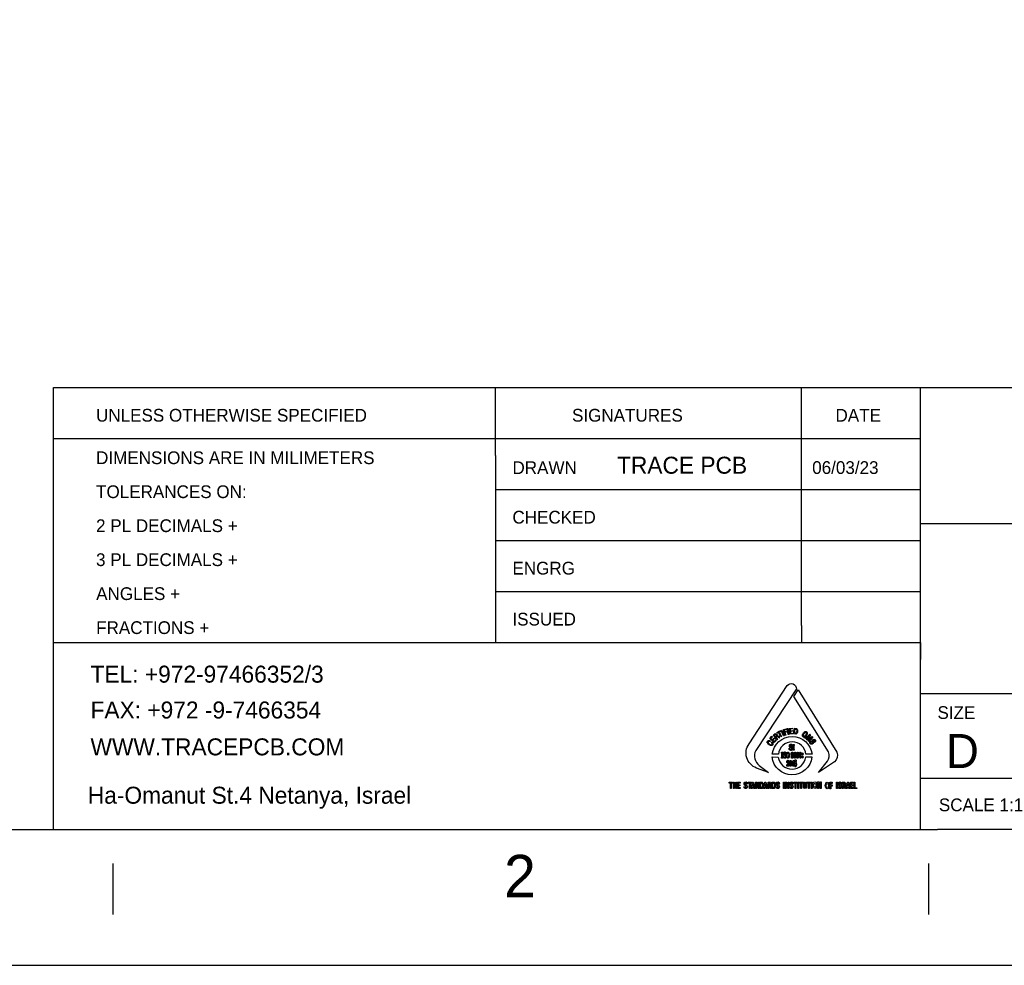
# Model space of a CAD drawing. Extents: x -70 to 794, y -110 to 464.
# Tile 9 of 12: x 507 to 654, y -110 to 31. Entities that reach past the tile are written whole.
import ezdxf
from ezdxf.enums import TextEntityAlignment as Align

# ---------------------------------------------------------------- set-up
doc = ezdxf.new("R2010")
doc.units = 0
doc.layers.add('DF_OUTLINE', color=52, linetype='CONTINUOUS')

msp = doc.modelspace()

# ---------------------------------------------------------------- linework, layer by layer
at = {"layer": 'DF_OUTLINE'}
for points in [[(793.920688, -110.166658), (793.920688, 463.873342), (-69.679312, 463.873342), (-69.679312, -110.166658)], [(620.80902, -75.005438), (621.130838, -75.83424), (621.041938, -75.86726), (620.706912, -75.041252)], [(621.265966, -75.357228), (621.376964, -75.743308), (621.287048, -75.76947), (621.041938, -74.918316), (621.453926, -74.801476), (621.48593, -74.910442), (621.163858, -75.003406), (621.233962, -75.247246), (621.519966, -75.164442), (621.55197, -75.274424)], [(621.702846, -74.758296), (621.850928, -75.644248), (621.749836, -75.658472), (621.599976, -74.773282)], [(622.447828, -75.455272), (622.461036, -75.573382), (621.997994, -75.621388), (621.906046, -74.741278), (622.368834, -74.693272), (622.381026, -74.811382), (622.036856, -74.84745), (622.063018, -75.102466), (622.40795, -75.065382), (622.419888, -75.184254), (622.075972, -75.220322), (622.104928, -75.49134)], [(619.885984, -76.454254), (619.972852, -76.536296), (619.653066, -76.875386), (619.008922, -76.268326), (619.328962, -75.929236), (619.415068, -76.010262), (619.177832, -76.26223), (619.364014, -76.438252), (619.600996, -76.186284), (619.687864, -76.26731), (619.449866, -76.519278), (619.649002, -76.706476)], [(620.034828, -75.855322), (619.875062, -75.974448), (619.836962, -75.960478), (619.71301, -75.79233), (619.703866, -75.743308), (619.864902, -75.625452), (619.908844, -75.647296), (620.03305, -75.815444)], [(620.590834, -75.234292), (620.413034, -75.332336), (620.767872, -75.977242), (620.673892, -76.029312), (620.319054, -75.38339), (620.141, -75.48245), (620.079024, -75.368404), (620.528858, -75.121262)], [(624.261896, -76.091288), (624.262912, -76.111354), (624.262912, -76.13142), (624.262912, -76.146406), (624.259864, -76.15936), (624.253006, -76.171298), (624.23802, -76.182474), (624.214906, -76.1873), (624.196872, -76.184252), (624.183918, -76.176378), (624.17706, -76.166472), (624.168932, -76.15428), (624.165884, -76.108306), (624.161058, -76.06538), (624.153946, -76.0603), (624.135912, -76.055474), (624.095018, -76.052426), (624.038884, -76.042266), (623.993926, -76.02728), (623.938046, -75.96632), (623.901978, -75.912472), (623.894866, -75.854306), (623.894866, -75.727306), (623.901978, -75.674474), (623.924838, -75.61326), (623.977924, -75.498452), (624.028978, -75.4253), (624.087906, -75.353418), (624.120926, -75.320398), (624.148866, -75.300332), (624.161058, -75.287378), (624.178838, -75.267312), (624.186966, -75.257406), (624.196872, -75.249278), (624.222018, -75.244452), (624.23802, -75.24242), (624.247926, -75.23734), (624.264944, -75.224386), (624.280946, -75.219306), (624.295932, -75.219306), (624.313966, -75.216258), (624.325904, -75.211432), (624.343938, -75.206352), (624.371878, -75.206352), (624.389912, -75.2094), (624.409978, -75.21448), (624.452904, -75.23226), (624.503958, -75.255374), (624.518944, -75.26528), (624.529866, -75.277472), (624.536978, -75.293474), (624.567966, -75.349354), (624.577872, -75.36942), (624.590826, -75.40244), (624.597938, -75.45324), (624.597938, -75.478386), (624.595906, -75.521312), (624.584984, -75.567286), (624.564918, -75.61834), (624.555012, -75.648312), (624.549932, -75.671426), (624.544852, -75.701398), (624.513864, -75.755246), (624.488972, -75.788266), (624.459, -75.8444), (624.440966, -75.86726), (624.407946, -75.90028), (624.386864, -75.925426), (624.371878, -75.940412), (624.343938, -75.955398), (624.325904, -75.96632), (624.27104, -76.019406), (624.261896, -76.028296), (624.256054, -76.038456), (624.25199, -76.047346), (624.249958, -76.057252), (624.249958, -76.06538), (624.257832, -76.077318)], [(624.168932, -75.925426), (624.107972, -75.9333), (624.051838, -75.925426), (624.028978, -75.90536), (624.021866, -75.882246), (624.013992, -75.83424), (624.023898, -75.724258), (624.082826, -75.582272), (624.193824, -75.440286), (624.257832, -75.376278), (624.328952, -75.346306), (624.384832, -75.343258), (624.446046, -75.381358), (624.476018, -75.440286), (624.473986, -75.51928), (624.435886, -75.607418), (624.384832, -75.709272), (624.336826, -75.78344), (624.275866, -75.851258), (624.222018, -75.897232)], [(624.967, -76.534264), (624.816886, -76.683362), (624.748052, -76.61529), (625.209824, -76.161392), (625.194838, -76.137262), (624.618004, -76.487274), (624.616988, -76.487274), (624.611908, -76.48448), (624.606828, -76.481432), (624.59997, -76.475336), (624.583968, -76.458318), (624.57584, -76.448412), (624.568982, -76.440284), (624.563902, -76.43241), (624.559838, -76.425298), (624.559838, -76.423266), (624.918994, -75.851258), (624.893848, -75.828398), (624.891054, -75.83043), (624.422932, -76.293472), (624.358924, -76.223368), (624.99494, -75.602338), (625.106954, -75.708256), (624.723922, -76.315316), (624.73586, -76.325476), (625.33403, -75.95235), (625.340888, -75.953366), (625.447822, -76.055474), (625.067838, -76.433426), (625.066822, -76.434442), (625.06606, -76.435458), (624.972842, -76.528422), (624.971826, -76.528422), (624.971064, -76.528422), (624.970048, -76.529438), (624.969032, -76.530454), (624.968016, -76.53147)], [(625.432074, -77.031342), (625.402864, -77.054456), (625.362986, -77.0763), (625.32895, -77.097382), (625.305074, -77.103478), (625.286024, -77.110336), (625.261894, -77.1144), (625.230906, -77.112368), (625.216936, -77.117448), (625.179852, -77.1144), (625.152928, -77.099414), (625.096032, -77.072236), (625.054884, -77.037438), (625.01399, -76.974446), (624.981986, -76.900278), (624.98097, -76.842366), (624.983002, -76.829412), (624.985034, -76.817474), (624.987066, -76.807314), (624.99494, -76.77531), (625.004846, -76.75626), (625.025928, -76.721462), (625.066822, -76.679298), (625.155976, -76.605384), (625.208046, -76.703428), (625.13591, -76.757276), (625.108986, -76.796392), (625.099842, -76.854304), (625.12194, -76.91247), (625.162072, -76.969366), (625.219984, -77.007466), (625.285008, -76.999338), (625.382036, -76.925424), (625.391942, -76.896468), (625.39499, -76.847446), (625.371876, -76.748386), (625.354858, -76.694284), (625.34292, -76.669392), (625.348, -76.6064), (625.35689, -76.550266), (625.368828, -76.527406), (625.382036, -76.508356), (625.424962, -76.466446), (625.499892, -76.414376), (625.54104, -76.397358), (625.575838, -76.38923), (625.590062, -76.38542), (625.61089, -76.378308), (625.631972, -76.378308), (625.67693, -76.386436), (625.699028, -76.39431), (625.726968, -76.409296), (625.746018, -76.420472), (625.76202, -76.433426), (625.769894, -76.442316), (625.783864, -76.459334), (625.79885, -76.4794), (625.812058, -76.499466), (625.820948, -76.514452), (625.834918, -76.542392), (625.843046, -76.569316), (625.844062, -76.595478), (625.828822, -76.690474), (625.818916, -76.717398), (625.79504, -76.757276), (625.778022, -76.776326), (625.747034, -76.801472), (625.735858, -76.817474), (625.701822, -76.840334), (625.693948, -76.843382), (625.642894, -76.757276), (625.699028, -76.698348), (625.708934, -76.68133), (625.717824, -76.616306), (625.721888, -76.588366), (625.692932, -76.546456), (625.66296, -76.505308), (625.66296, -76.504292), (625.600984, -76.492354), (625.579902, -76.49337), (625.553994, -76.510388), (625.53088, -76.525374), (625.500908, -76.550266), (625.491002, -76.567284), (625.478048, -76.585318), (625.475, -76.600304), (625.475, -76.621386), (625.479826, -76.655422), (625.480842, -76.663296), (625.492018, -76.693268), (625.499892, -76.7334), (625.50294, -76.764388), (625.51183, -76.786232), (625.514878, -76.818236), (625.526054, -76.861416), (625.518942, -76.908406), (625.495828, -76.956412), (625.475, -76.989432), (625.445028, -77.01534)], [(619.405924, -77.247242), (619.391954, -77.258418), (619.389922, -77.259434), (619.38789, -77.26045), (619.385858, -77.261466), (619.383064, -77.262228), (619.381032, -77.26426), (619.377984, -77.266292), (619.371888, -77.272388), (619.367824, -77.276452), (619.364014, -77.27823), (619.357918, -77.281278), (619.350044, -77.284326), (619.339884, -77.286358), (619.325914, -77.289406), (619.308896, -77.291438), (619.26089, -77.298296), (619.230918, -77.301344), (619.208058, -77.305408), (619.19104, -77.306424), (619.132874, -77.291438), (619.131858, -77.290422), (619.129064, -77.289406), (619.121952, -77.287374), (619.120936, -77.287374), (619.021876, -77.256386), (619.010954, -77.249274), (619.005874, -77.24648), (619.003842, -77.245464), (618.998, -77.243432), (618.948978, -77.220318), (618.946946, -77.218286), (618.94593, -77.21727), (618.944914, -77.21727), (618.941866, -77.216254), (618.932976, -77.21346), (618.916974, -77.2033), (618.894876, -77.187298), (618.869984, -77.169264), (618.843822, -77.149452), (618.81893, -77.130402), (618.798864, -77.113384), (618.779052, -77.093318), (618.779052, -77.092302), (618.778036, -77.09027), (618.77702, -77.089254), (618.776004, -77.088238), (618.774988, -77.087476), (618.773972, -77.087476), (618.772956, -77.08646), (618.707932, -77.014324), (618.7059, -77.012292), (618.703868, -77.009244), (618.701074, -77.007466), (618.698026, -77.003402), (618.653068, -76.923392), (618.653068, -76.922376), (618.652052, -76.917296), (618.65002, -76.91247), (618.645956, -76.901294), (618.643924, -76.89723), (618.63986, -76.889356), (618.637066, -76.886308), (618.635034, -76.882244), (618.633002, -76.877418), (618.63097, -76.871322), (618.628938, -76.86548), (618.628938, -76.864464), (618.627922, -76.85532), (618.622842, -76.817474), (618.634018, -76.762356), (618.653068, -76.698348), (618.654846, -76.694284), (618.659926, -76.685394), (618.665006, -76.67625), (618.679992, -76.652374), (618.682024, -76.650342), (618.685072, -76.646278), (618.687866, -76.64323), (618.69193, -76.63942), (618.69701, -76.635356), (618.701836, -76.631292), (618.7059, -76.627228), (618.716822, -76.62037), (618.721902, -76.617322), (618.725966, -76.614274), (618.731046, -76.610464), (618.732062, -76.610464), (618.819946, -76.57338), (618.859824, -76.5683), (618.903004, -76.572364), (618.96498, -76.579476), (619.012986, -76.593446), (619.068866, -76.62926), (619.068866, -76.631292), (619.066834, -76.635356), (619.065056, -76.63942), (619.063024, -76.645262), (619.05896, -76.651358), (619.05388, -76.65847), (619.05007, -76.665328), (619.037878, -76.68133), (619.028988, -76.692252), (619.021876, -76.70038), (619.016034, -76.707238), (619.010954, -76.712318), (619.007906, -76.715366), (619.004858, -76.717398), (619.003842, -76.717398), (618.990888, -76.70927), (618.976918, -76.70546), (618.949994, -76.694284), (618.93704, -76.690474), (618.910878, -76.691236), (618.907068, -76.693268), (618.875064, -76.697332), (618.806992, -76.706476), (618.787942, -76.730352), (618.776004, -76.748386), (618.765844, -76.768452), (618.75797, -76.787248), (618.751874, -76.807314), (618.748826, -76.826364), (618.748064, -76.844398), (618.748826, -76.861416), (618.761018, -76.885292), (618.774988, -76.920344), (618.781846, -76.927456), (618.806992, -76.964286), (618.828836, -76.990448), (618.829852, -76.993242), (618.830868, -76.994258), (618.831884, -76.997306), (618.83798, -77.00137), (618.850934, -77.007466), (618.85195, -77.007466), (618.856014, -77.012292), (618.868968, -77.02423), (618.887002, -77.03947), (618.908846, -77.05725), (618.93196, -77.075284), (618.955074, -77.092302), (618.974886, -77.106272), (618.995968, -77.11948), (618.998, -77.120242), (619.000032, -77.120242), (619.002826, -77.122274), (619.00689, -77.124306), (619.01197, -77.127354), (619.01705, -77.129386), (619.021876, -77.132434), (619.034068, -77.139292), (619.03991, -77.143356), (619.047022, -77.14742), (619.052864, -77.150468), (619.057944, -77.153262), (619.060992, -77.15631), (619.145066, -77.188314), (619.19485, -77.193394), (619.196882, -77.193394), (619.206026, -77.195426), (619.215932, -77.197458), (619.22406, -77.197458), (619.231934, -77.197458), (619.235998, -77.196442), (619.240062, -77.195426), (619.247936, -77.192378), (619.252, -77.190346), (619.256826, -77.188314), (619.26089, -77.186282), (619.268002, -77.182472), (619.27105, -77.18044), (619.273844, -77.178408), (619.277908, -77.176376), (619.281972, -77.174344), (619.28502, -77.172312), (619.28883, -77.171296), (619.291878, -77.17028), (619.297974, -77.168248), (619.301022, -77.167232), (619.304832, -77.16647), (619.308896, -77.163422), (619.31296, -77.160374), (619.317024, -77.15631), (619.32185, -77.15123), (619.32693, -77.146404), (619.336074, -77.134466), (619.35995, -77.102462), (619.351822, -77.036422), (619.349028, -77.017372), (619.34598, -77.002386), (619.343948, -76.991464), (619.341916, -76.981304), (619.338868, -76.974446), (619.336074, -76.969366), (619.333026, -76.964286), (619.322866, -76.955396), (619.319056, -76.952348), (619.311944, -76.946252), (619.309912, -76.944474), (619.306864, -76.941426), (619.304832, -76.938378), (619.30407, -76.936346), (619.302038, -76.932282), (619.300006, -76.93025), (619.297974, -76.927456), (619.294926, -76.923392), (619.289846, -76.920344), (619.286036, -76.91628), (619.280956, -76.91247), (619.270034, -76.903326), (619.263938, -76.899262), (619.257842, -76.894436), (619.253016, -76.890372), (619.247936, -76.885292), (619.243872, -76.881228), (619.240824, -76.877418), (619.239046, -76.87437), (619.295942, -76.78039), (619.302038, -76.782422), (619.308896, -76.786232), (619.325914, -76.797408), (619.334042, -76.804266), (619.3409, -76.809346), (619.348012, -76.815442), (619.353854, -76.820268), (619.358934, -76.825348), (619.364014, -76.831444), (619.36884, -76.837286), (619.377984, -76.85024), (619.379, -76.852272), (619.381032, -76.854304), (619.383064, -76.85532), (619.383826, -76.858368), (619.38789, -76.862432), (619.389922, -76.864464), (619.39297, -76.867258), (619.400844, -76.875386), (619.409988, -76.886308), (619.418878, -76.899262), (619.429038, -76.913232), (619.438944, -76.928472), (619.447072, -76.942442), (619.447834, -76.943458), (619.479838, -77.027278), (619.48187, -77.08646), (619.48187, -77.089254), (619.480854, -77.097382), (619.480854, -77.102462), (619.479838, -77.107288), (619.478822, -77.118464), (619.47806, -77.124306), (619.477044, -77.130402), (619.476028, -77.135228), (619.47298, -77.145388), (619.4679, -77.15631), (619.461042, -77.171296), (619.450882, -77.186282), (619.43996, -77.2033), (619.428022, -77.220318), (619.41583, -77.235304)], [(622.409982, -77.720444), (622.41303, -77.75829), (622.40795, -77.803248), (622.405918, -77.842364), (622.397028, -77.86624), (622.391948, -77.886306), (622.382042, -77.908404), (622.362992, -77.931264), (622.359944, -77.94625), (622.336068, -77.976476), (622.30889, -77.98943), (622.254026, -78.020418), (622.201956, -78.034388), (622.127026, -78.033372), (622.048032, -78.018386), (622.000026, -77.986382), (621.98885, -77.977238), (621.97996, -77.969364), (621.973864, -77.961236), (621.95202, -77.93736), (621.94186, -77.917294), (621.924842, -77.880464), (621.912904, -77.823314), (621.902998, -77.707236), (622.01298, -77.720444), (622.017044, -77.809344), (622.034062, -77.854302), (622.075972, -77.894434), (622.135916, -77.90942), (622.20602, -77.90942), (622.270028, -77.882242), (622.301016, -77.82433), (622.293904, -77.701394), (622.27587, -77.677264), (622.237008, -77.647292), (622.143028, -77.610462), (622.088926, -77.59446), (622.060986, -77.58938), (622.011964, -77.549248), (621.97107, -77.510386), (621.957862, -77.487272), (621.949988, -77.466444), (621.939828, -77.407262), (621.939828, -77.315314), (621.948972, -77.272388), (621.961926, -77.238352), (621.96599, -77.225398), (621.972848, -77.2033), (621.98504, -77.187298), (622.016028, -77.154278), (622.03584, -77.140308), (622.064034, -77.125322), (622.08283, -77.116432), (622.102896, -77.110336), (622.114834, -77.108304), (622.137948, -77.107288), (622.161824, -77.106272), (622.185954, -77.106272), (622.203988, -77.108304), (622.234976, -77.112368), (622.260884, -77.120242), (622.282982, -77.134466), (622.353848, -77.201268), (622.36985, -77.223366), (622.3889, -77.266292), (622.394996, -77.291438), (622.398044, -77.331316), (622.405918, -77.34935), (622.404902, -77.390244), (622.403886, -77.398372), (622.304064, -77.39126), (622.28603, -77.312266), (622.277902, -77.294232), (622.229896, -77.25029), (622.209068, -77.23124), (622.158014, -77.232256), (622.10696, -77.233272), (622.105944, -77.232256), (622.060986, -77.276452), (622.050064, -77.295248), (622.050064, -77.325474), (622.049048, -77.352398), (622.052858, -77.39126), (622.05997, -77.409294), (622.067844, -77.431392), (622.07902, -77.441298), (622.096038, -77.453236), (622.127026, -77.469238), (622.133884, -77.472286), (622.164872, -77.480414), (622.202972, -77.4954), (622.229896, -77.511402), (622.254026, -77.516228), (622.28095, -77.531468), (622.32286, -77.546454), (622.357912, -77.580236), (622.384074, -77.626464), (622.39906, -77.661262), (622.403886, -77.700378)], [(622.444018, -78.02245), (622.444018, -77.88148), (622.486944, -77.88148), (622.486944, -77.279246), (622.444018, -77.279246), (622.444018, -77.138276), (622.639852, -77.138276), (622.639852, -77.279246), (622.596926, -77.279246), (622.596926, -77.88148), (622.639852, -77.88148), (622.639852, -78.02245)], [(620.738916, -79.180436), (620.738916, -79.040228), (620.781842, -79.040228), (620.781842, -78.438248), (620.738916, -78.438248), (620.738916, -78.297278), (620.935004, -78.297278), (620.935004, -78.438248), (620.891824, -78.438248), (620.891824, -79.040228), (620.935004, -79.040228), (620.935004, -79.180436)], [(621.495836, -78.888336), (621.498884, -78.92542), (621.495074, -78.971394), (621.492026, -79.010256), (621.483898, -79.03337), (621.479072, -79.054452), (621.468912, -79.07528), (621.449862, -79.09941), (621.446052, -79.11338), (621.421922, -79.143352), (621.394998, -79.156306), (621.33988, -79.18831), (621.288826, -79.20228), (621.21288, -79.200248), (621.133886, -79.185262), (621.08588, -79.153258), (621.075974, -79.144368), (621.06683, -79.13624), (621.059972, -79.129382), (621.059972, -79.128366), (621.037874, -79.104236), (621.028984, -79.08544), (621.011966, -79.04734), (621.000028, -78.990444), (620.989868, -78.874366), (621.098834, -78.888336), (621.102898, -78.977236), (621.120932, -79.021432), (621.162842, -79.06131), (621.22304, -79.076296), (621.29289, -79.076296), (621.356898, -79.049372), (621.387886, -78.99146), (621.381028, -78.869286), (621.361978, -78.844394), (621.323878, -78.815438), (621.228882, -78.777338), (621.175034, -78.761336), (621.147856, -78.756256), (621.098834, -78.716378), (621.05794, -78.678278), (621.044986, -78.655418), (621.036858, -78.63332), (621.026952, -78.574392), (621.025936, -78.48346), (621.035842, -78.439264), (621.04905, -78.405228), (621.05286, -78.392274), (621.058956, -78.371446), (621.070894, -78.354428), (621.102898, -78.321408), (621.122964, -78.308454), (621.150904, -78.293468), (621.169954, -78.283308), (621.19002, -78.277466), (621.201958, -78.27645), (621.225072, -78.274418), (621.247932, -78.273402), (621.272824, -78.273402), (621.289842, -78.275434), (621.32083, -78.279244), (621.348008, -78.288388), (621.369852, -78.301342), (621.439956, -78.368398), (621.456974, -78.391258), (621.476024, -78.433422), (621.481866, -78.45933), (621.484914, -78.498446), (621.492026, -78.51648), (621.492026, -78.557374), (621.489994, -78.565248), (621.389918, -78.559406), (621.3729, -78.479396), (621.365026, -78.461362), (621.31702, -78.41742), (621.295938, -78.39837), (621.243868, -78.399386), (621.193068, -78.400402), (621.193068, -78.399386), (621.14684, -78.444344), (621.136934, -78.462378), (621.135918, -78.49235), (621.134902, -78.52029), (621.138966, -78.559406), (621.14684, -78.576424), (621.154968, -78.598268), (621.16589, -78.609444), (621.181892, -78.621382), (621.21288, -78.636368), (621.221008, -78.639416), (621.25098, -78.648306), (621.288826, -78.663292), (621.31702, -78.678278), (621.33988, -78.683358), (621.368074, -78.69936), (621.408968, -78.714346), (621.44402, -78.747366), (621.470944, -78.79334), (621.48593, -78.829408), (621.489994, -78.86827)], [(621.816892, -79.161386), (621.780824, -79.184246), (621.742978, -79.197454), (621.679986, -79.197454), (621.648998, -79.17434), (621.628932, -79.163418), (621.608866, -79.128366), (621.588038, -79.1083), (621.586006, -79.08036), (621.57102, -79.064358), (621.559844, -79.0194), (621.555018, -79.001366), (621.544858, -78.95844), (621.536984, -78.89748), (621.529872, -78.879446), (621.525046, -78.813406), (621.521998, -78.69936), (621.525046, -78.66126), (621.526824, -78.63332), (621.53292, -78.617318), (621.536984, -78.589378), (621.542826, -78.549246), (621.549938, -78.5114), (621.558066, -78.495398), (621.559844, -78.48346), (621.562892, -78.455266), (621.573052, -78.44028), (621.582958, -78.422246), (621.595912, -78.38948), (621.608866, -78.376272), (621.623852, -78.35138), (621.653824, -78.330298), (621.667032, -78.325472), (621.679986, -78.315312), (621.702846, -78.310232), (621.773966, -78.310232), (621.809018, -78.3463), (621.829846, -78.368398), (621.846864, -78.391258), (621.864898, -78.424278), (621.867946, -78.44536), (621.879884, -78.47838), (621.888012, -78.490318), (621.895886, -78.498446), (621.895886, -78.50632), (621.888012, -78.51648), (621.888012, -78.523338), (621.89106, -78.531466), (621.906046, -78.564232), (621.912904, -78.60538), (621.915952, -78.658466), (621.915952, -78.8924), (621.910872, -78.943454), (621.900966, -78.960472), (621.888012, -79.001366), (621.884964, -79.031338), (621.877852, -79.044292), (621.869978, -79.054452), (621.867946, -79.077312), (621.860072, -79.090266), (621.849912, -79.105252), (621.842038, -79.131414)], [(621.707926, -78.401418), (621.746026, -78.401418), (621.790984, -78.452472), (621.813844, -78.526386), (621.827052, -78.6003), (621.827052, -78.772258), (621.82502, -78.846426), (621.818924, -78.935326), (621.790984, -79.049372), (621.775998, -79.08544), (621.755932, -79.105252), (621.740946, -79.115412), (621.715038, -79.115412), (621.679986, -79.097378), (621.646966, -79.026258), (621.623852, -78.940406), (621.615978, -78.879446), (621.613946, -78.833472), (621.613946, -78.69428), (621.621058, -78.595474), (621.646966, -78.468474), (621.676938, -78.414372)], [(622.523012, -79.103474), (622.497866, -79.133446), (622.495072, -79.14132), (622.475006, -79.166466), (622.447066, -79.186278), (622.431826, -79.194406), (622.415824, -79.204312), (622.392964, -79.209392), (622.33302, -79.20736), (622.317018, -79.20228), (622.304826, -79.191358), (622.29492, -79.186278), (622.276886, -79.186278), (622.258852, -79.176372), (622.248946, -79.156306), (622.243866, -79.120238), (622.230912, -79.100426), (622.217958, -79.059278), (622.208052, -79.04226), (622.202972, -79.037434), (622.199924, -78.998318), (622.208052, -78.976474), (622.221006, -78.963266), (622.225832, -78.961234), (622.23904, -78.965298), (622.248946, -78.968346), (622.263932, -78.971394), (622.317018, -78.971394), (622.317018, -79.011272), (622.320066, -79.039466), (622.329972, -79.049372), (622.33302, -79.059278), (622.354864, -79.07528), (622.381026, -79.077312), (622.39906, -79.072232), (622.433858, -79.04734), (622.448844, -79.021432), (622.456972, -79.001366), (622.466878, -78.978252), (622.466878, -78.960472), (622.469926, -78.943454), (622.471958, -78.902306), (622.471958, -78.86446), (622.469926, -78.851252), (622.464846, -78.849474), (622.453924, -78.849474), (622.447066, -78.851252), (622.441986, -78.856332), (622.429032, -78.877414), (622.415824, -78.88732), (622.396012, -78.889352), (622.385852, -78.89748), (622.36604, -78.902306), (622.339878, -78.902306), (622.321844, -78.894432), (622.317018, -78.8924), (622.296952, -78.88732), (622.278918, -78.877414), (622.263932, -78.85938), (622.258852, -78.836266), (622.243866, -78.813406), (622.23904, -78.790292), (622.225832, -78.762352), (622.215926, -78.752446), (622.212878, -78.7273), (622.20602, -78.717394), (622.199924, -78.683358), (622.197892, -78.653386), (622.190018, -78.6384), (622.187986, -78.612238), (622.194844, -78.60538), (622.19586, -78.594458), (622.196876, -78.588362), (622.197892, -78.582266), (622.197892, -78.575408), (622.197892, -78.568296), (622.202972, -78.51648), (622.210846, -78.50632), (622.215926, -78.475332), (622.223038, -78.470252), (622.227864, -78.452472), (622.235992, -78.44536), (622.241072, -78.435454), (622.254026, -78.38948), (622.272822, -78.358238), (622.285014, -78.344268), (622.307874, -78.31836), (622.387884, -78.320392), (622.396012, -78.320392), (622.456972, -78.325472), (622.466878, -78.335378), (622.475006, -78.353412), (622.486944, -78.371446), (622.510058, -78.399386), (622.523012, -78.41742), (622.527838, -78.45044), (622.527838, -78.48346), (622.537998, -78.53426), (622.550952, -78.562454), (622.552984, -78.6003), (622.556032, -78.66126), (622.556032, -78.816454), (622.550952, -78.909418), (622.542824, -78.922372), (622.541046, -78.963266), (622.532918, -78.976474), (622.530886, -79.003398), (622.527838, -79.037434), (622.527838, -79.090266)], [(622.464846, -78.686406), (622.431826, -78.739238), (622.405918, -78.757272), (622.39906, -78.76032), (622.337846, -78.757272), (622.321844, -78.749398), (622.317018, -78.742286), (622.314986, -78.689454), (622.314986, -78.686406), (622.306858, -78.66634), (622.304826, -78.651354), (622.302032, -78.623414), (622.302032, -78.584298), (622.304826, -78.556358), (622.309906, -78.54442), (622.317018, -78.50124), (622.317018, -78.48346), (622.324892, -78.468474), (622.335052, -78.460346), (622.337846, -78.460346), (622.357912, -78.457298), (622.390932, -78.457298), (622.405918, -78.460346), (622.425984, -78.475332), (622.447066, -78.498446), (622.453924, -78.51648), (622.456972, -78.526386), (622.466878, -78.546452), (622.471958, -78.57236), (622.471958, -78.625446), (622.469926, -78.658466)], [(622.789966, -79.070454), (622.781838, -79.070454), (622.762026, -79.057246), (622.738912, -79.026258), (622.720878, -78.98638), (622.718846, -78.912466), (622.718846, -78.86446), (622.710972, -78.828392), (622.70894, -78.719426), (622.716052, -78.689454), (622.718846, -78.551278), (622.735864, -78.50124), (622.764058, -78.457298), (622.804952, -78.457298), (622.829844, -78.490318), (622.847878, -78.53934), (622.850926, -78.617318), (622.850926, -78.805278), (622.847878, -78.955392), (622.84102, -79.003398), (622.832892, -79.016352), (622.817906, -79.04734), (622.799872, -79.064358)], [(623.257072, -79.181452), (623.224052, -79.20736), (623.16106, -79.20736), (623.130072, -79.184246), (623.110006, -79.17434), (623.088924, -79.138272), (623.068858, -79.11846), (623.066826, -79.090266), (623.050824, -79.07528), (623.040918, -79.029306), (623.035838, -79.011272), (623.025932, -78.968346), (623.018058, -78.907386), (623.010946, -78.889352), (623.005866, -78.823312), (623.003072, -78.709266), (623.005866, -78.67142), (623.007898, -78.64348), (623.012978, -78.62824), (623.018058, -78.6003), (623.022884, -78.559406), (623.031012, -78.521306), (623.038886, -78.50632), (623.040918, -78.493366), (623.043966, -78.465426), (623.053872, -78.45044), (623.064032, -78.432406), (623.076986, -78.399386), (623.088924, -78.386432), (623.104926, -78.361286), (623.134898, -78.341474), (623.147852, -78.335378), (623.16106, -78.325472), (623.182904, -78.320392), (623.213892, -78.320392), (623.276884, -78.366366), (623.307872, -78.429358), (623.320826, -78.4733), (623.333018, -78.495398), (623.336066, -78.526386), (623.340892, -78.562454), (623.355878, -78.607412), (623.358926, -78.66634), (623.358926, -78.902306), (623.345972, -78.971394), (623.327938, -79.05242), (623.314984, -79.087472)], [(623.114832, -78.689454), (623.116864, -78.551278), (623.134898, -78.50124), (623.162838, -78.457298), (623.203986, -78.457298), (623.228878, -78.490318), (623.246912, -78.53934), (623.248944, -78.617318), (623.248944, -78.805278), (623.246912, -78.955392), (623.239038, -79.003398), (623.231926, -79.016352), (623.215924, -79.04734), (623.198906, -79.064358), (623.187984, -79.070454), (623.180872, -79.070454), (623.16106, -79.057246), (623.137946, -79.026258), (623.119912, -78.98638), (623.116864, -78.912466), (623.116864, -78.86446), (623.110006, -78.828392), (623.106958, -78.719426)], [(623.546886, -79.187294), (623.546886, -78.601316), (623.428014, -78.601316), (623.428014, -78.510384), (623.610894, -78.31836), (623.662964, -78.31836), (623.662964, -79.187294)], [(621.87201, -79.918306), (621.862866, -79.94142), (621.85804, -79.95539), (621.85296, -79.973424), (621.846864, -79.985362), (621.842038, -79.998316), (621.834926, -80.014318), (621.827052, -80.027272), (621.820956, -80.038448), (621.810034, -80.052418), (621.804954, -80.064356), (621.796826, -80.07731), (621.783872, -80.094328), (621.765838, -80.116426), (621.738914, -80.146398), (621.727992, -80.158336), (621.708942, -80.182466), (621.693956, -80.202278), (621.68786, -80.215232), (621.683034, -80.231234), (621.845848, -80.231234), (621.857024, -80.226408), (621.86693, -80.224376), (621.8809, -80.224376), (621.88598, -80.226408), (621.89106, -80.22844), (621.89487, -80.234282), (621.897918, -80.387444), (621.893854, -80.395318), (621.886996, -80.401414), (621.813844, -80.401414), (621.81105, -80.400398), (621.80597, -80.398366), (621.796064, -80.394302), (621.783872, -80.39227), (621.77295, -80.39227), (621.736882, -80.390238), (621.688876, -80.390238), (621.658904, -80.391254), (621.638838, -80.394302), (621.623852, -80.398366), (621.603024, -80.403446), (621.580926, -80.404462), (621.550954, -80.401414), (621.542826, -80.398366), (621.53292, -80.385412), (621.526824, -80.365346), (621.530888, -80.335374), (621.533936, -80.299306), (621.534952, -80.278478), (621.53292, -80.258412), (621.533936, -80.238346), (621.541048, -80.221328), (621.558828, -80.200246), (621.567972, -80.186276), (621.587022, -80.159352), (621.59896, -80.146398), (621.60785, -80.136238), (621.621058, -80.122268), (621.630964, -80.108298), (621.647982, -80.081374), (621.663984, -80.05826), (621.685828, -80.032352), (621.697004, -80.01127), (621.704878, -79.994252), (621.709958, -79.985362), (621.718848, -79.972408), (621.727992, -79.958438), (621.73993, -79.942436), (621.749074, -79.923386), (621.752884, -79.914242), (621.756948, -79.905352), (621.765838, -79.876396), (621.771934, -79.862426), (621.775998, -79.841344), (621.779046, -79.819246), (621.780062, -79.799434), (621.780062, -79.778352), (621.779046, -79.759302), (621.777014, -79.7433), (621.770918, -79.726282), (621.763044, -79.71536), (621.759996, -79.71028), (621.751868, -79.699358), (621.742978, -79.688436), (621.733834, -79.680308), (621.726976, -79.675228), (621.71707, -79.67345), (621.70691, -79.676244), (621.69294, -79.68742), (621.683034, -79.69631), (621.67389, -79.70647), (621.665, -79.717392), (621.658904, -79.727298), (621.653062, -79.7433), (621.648998, -79.75727), (621.642902, -79.772256), (621.639854, -79.780384), (621.639854, -79.792322), (621.639854, -79.810356), (621.63706, -79.829406), (621.630964, -79.838296), (621.627916, -79.841344), (621.620042, -79.84744), (621.610898, -79.849472), (621.605056, -79.846424), (621.595912, -79.841344), (621.589054, -79.835248), (621.577878, -79.82839), (621.564924, -79.826358), (621.552986, -79.824326), (621.543842, -79.820262), (621.540032, -79.81823), (621.533936, -79.813404), (621.526824, -79.805276), (621.523014, -79.797402), (621.521998, -79.791306), (621.521998, -79.789274), (621.526824, -79.778352), (621.541048, -79.7433), (621.548922, -79.709264), (621.55197, -79.68742), (621.554002, -79.678276), (621.55705, -79.667354), (621.561876, -79.656432), (621.57102, -79.64424), (621.577878, -79.632302), (621.58499, -79.615284), (621.590832, -79.59725), (621.594896, -79.589376), (621.605056, -79.577438), (621.614962, -79.566262), (621.627916, -79.551276), (621.641886, -79.539338), (621.64595, -79.53629), (621.653062, -79.534258), (621.660936, -79.533242), (621.667032, -79.531464), (621.67389, -79.528416), (621.689892, -79.518256), (621.713006, -79.514446), (621.72596, -79.51343), (621.741962, -79.515462), (621.770918, -79.525368), (621.793016, -79.540354), (621.809018, -79.554324), (621.81994, -79.566262), (621.826036, -79.572358), (621.842038, -79.596234), (621.854992, -79.623412), (621.86693, -79.646272), (621.870994, -79.657448), (621.875058, -79.671418), (621.878868, -79.68742), (621.886996, -79.71536), (621.891822, -79.740252), (621.89487, -79.764382), (621.893854, -79.813404), (621.89106, -79.841344), (621.88598, -79.864458), (621.879884, -79.88427)], [(622.197892, -80.38846), (622.164872, -80.413352), (622.100864, -80.413352), (622.070892, -80.390238), (622.050826, -80.380332), (622.029998, -80.34528), (622.009932, -80.324452), (622.006884, -80.296258), (621.991898, -80.281272), (621.981992, -80.235298), (621.976912, -80.21828), (621.967006, -80.174338), (621.958878, -80.113378), (621.95202, -80.09636), (621.94694, -80.03032), (621.943892, -79.915258), (621.94694, -79.877412), (621.948972, -79.849472), (621.954052, -79.834232), (621.958878, -79.806292), (621.963958, -79.765398), (621.971832, -79.727298), (621.978944, -79.712312), (621.981992, -79.699358), (621.98504, -79.671418), (621.994946, -79.656432), (622.004852, -79.639414), (622.01806, -79.605378), (622.029998, -79.59344), (622.044984, -79.567278), (622.075972, -79.547466), (622.088926, -79.542386), (622.100864, -79.53248), (622.123978, -79.5274), (622.154966, -79.5274), (622.217958, -79.573374), (622.248946, -79.636366), (622.260884, -79.679292), (622.273838, -79.702406), (622.276886, -79.733394), (622.281966, -79.768446), (622.296952, -79.81442), (622.298984, -79.872332), (622.298984, -80.108298), (622.287046, -80.177386), (622.269012, -80.258412), (622.256058, -80.29448)], [(622.055906, -79.895446), (622.057938, -79.758286), (622.075972, -79.707232), (622.103912, -79.664306), (622.14506, -79.664306), (622.169952, -79.697326), (622.187986, -79.745332), (622.190018, -79.824326), (622.190018, -80.012286), (622.187986, -80.1624), (622.179858, -80.210406), (622.173, -80.22336), (622.156998, -80.253332), (622.138964, -80.271366), (622.129058, -80.276446), (622.121946, -80.276446), (622.100864, -80.263238), (622.07902, -80.233266), (622.060986, -80.192372), (622.057938, -80.119474), (622.057938, -80.070452), (622.050826, -80.0354), (622.048032, -79.925418)], [(622.46383, -80.39227), (622.46383, -79.806292), (622.344958, -79.806292), (622.344958, -79.71536), (622.527838, -79.523336), (622.580924, -79.523336), (622.580924, -80.39227)], [(613.447846, -82.92846), (613.243884, -82.92846), (613.2449, -83.738466), (613.138982, -83.738466), (613.13695, -82.92846), (612.934004, -82.92846), (612.932988, -82.76336), (613.447846, -82.76336)], [(613.574846, -83.738466), (613.574846, -82.76336), (613.69702, -82.76336), (613.69702, -83.14944), (613.906062, -83.14944), (613.906062, -82.76336), (614.027982, -82.76336), (614.027982, -83.738466), (613.906062, -83.738466), (613.906062, -83.301332), (613.69702, -83.302348), (613.69702, -83.738466)], [(614.154982, -83.738466), (614.154982, -82.76336), (614.569002, -82.76336), (614.570018, -82.92846), (614.27487, -82.92846), (614.27487, -83.171284), (614.538014, -83.171284), (614.538014, -83.336384), (614.27487, -83.336384), (614.27487, -83.579462), (614.569002, -83.579462), (614.569002, -83.738466)], [(616.280962, -82.92846), (616.078016, -82.92846), (616.079032, -83.738466), (615.971844, -83.738466), (615.970828, -82.92846), (615.767882, -82.92846), (615.766866, -82.76336), (616.280962, -82.76336)], [(616.365036, -83.738466), (616.207048, -83.738466), (616.399072, -82.76336), (616.543852, -82.76336), (616.765848, -83.738466), (616.60786, -83.738466), (616.568998, -83.509358), (616.401866, -83.509358)], [(616.568998, -83.359244), (616.401866, -83.359244), (616.44403, -83.018376), (616.50499, -83.018376)], [(616.99394, -82.955384), (616.99394, -83.738466), (616.86694, -83.738466), (616.86694, -82.76336), (617.104938, -82.76336), (617.269022, -83.463384), (617.298994, -83.463384), (617.298994, -82.76336), (617.425994, -82.76336), (617.425994, -83.738466), (617.250988, -83.738466), (617.036866, -82.955384)], [(618.240064, -83.738466), (618.081822, -83.738466), (618.273846, -82.76336), (618.417864, -82.76336), (618.63986, -83.738466), (618.482888, -83.738466), (618.444026, -83.509358), (618.276894, -83.509358)], [(618.444026, -83.359244), (618.276894, -83.359244), (618.319058, -83.018376), (618.380018, -83.018376)], [(619.068866, -83.155282), (618.868968, -83.155282), (618.84687, -83.122262), (618.84687, -82.913474), (618.90783, -82.869278), (619.027972, -82.869278), (619.090964, -82.913474), (619.090964, -83.122262)], [(621.078006, -83.738466), (621.078006, -82.76336), (621.205006, -82.76336), (621.205006, -83.738466)], [(621.43386, -82.955384), (621.43386, -83.738466), (621.30686, -83.738466), (621.30686, -82.76336), (621.544858, -82.76336), (621.707926, -83.463384), (621.737898, -83.463384), (621.737898, -82.76336), (621.864898, -82.76336), (621.864898, -83.738466), (621.690908, -83.738466), (621.47704, -82.955384)], [(623.116864, -82.92846), (622.913918, -82.92846), (622.914934, -83.738466), (622.808, -83.738466), (622.806984, -82.92846), (622.604038, -82.92846), (622.603022, -82.76336), (623.116864, -82.76336)], [(623.218972, -83.738466), (623.218972, -82.76336), (623.345972, -82.76336), (623.345972, -83.738466)], [(623.961922, -82.927444), (623.758976, -82.927444), (623.758976, -83.738466), (623.653058, -83.738466), (623.651026, -82.927444), (623.447826, -82.92846), (623.447826, -82.76336), (623.961922, -82.76336)], [(625.10797, -82.927444), (624.905024, -82.927444), (624.90604, -83.738466), (624.798852, -83.738466), (624.797836, -82.927444), (624.593874, -82.927444), (624.593874, -82.76336), (625.10797, -82.76336)], [(625.209824, -83.738466), (625.209824, -82.76336), (625.336824, -82.76336), (625.336824, -83.738466)], [(626.271036, -82.952336), (626.271036, -83.735418), (626.144036, -83.735418), (626.144036, -82.760312), (626.382034, -82.760312), (626.544848, -83.460336), (626.575836, -83.460336), (626.575836, -82.760312), (626.702836, -82.760312), (626.702836, -83.735418), (626.52783, -83.735418), (626.313962, -82.952336)], [(628.1039, -83.362292), (628.1039, -83.77428), (627.996966, -83.77428), (627.996966, -82.79638), (628.350026, -82.79638), (628.350026, -82.976466), (628.093994, -82.976466), (628.093994, -83.20024), (628.317006, -83.20024), (628.317006, -83.362292)], [(628.974866, -83.738466), (628.974866, -82.76336), (629.101866, -82.76336), (629.101866, -83.738466)], [(630.166888, -83.155282), (629.96699, -83.155282), (629.944892, -83.122262), (629.944892, -82.913474), (630.005852, -82.869278), (630.12701, -82.869278), (630.188986, -82.913474), (630.188986, -83.122262)], [(630.585988, -83.73745), (630.429016, -83.73745), (630.620024, -82.765392), (630.766074, -82.765392), (630.987054, -83.73745), (630.829828, -83.73745), (630.790966, -83.509358), (630.623834, -83.509358)], [(630.790966, -83.359244), (630.623834, -83.359244), (630.665998, -83.018376), (630.726958, -83.018376)], [(631.088908, -83.73745), (631.088908, -82.762344), (631.502928, -82.762344), (631.502928, -82.927444), (631.20905, -82.927444), (631.20905, -83.171284), (631.47194, -83.171284), (631.47194, -83.335368), (631.20905, -83.335368), (631.20905, -83.579462), (631.502928, -83.579462), (631.502928, -83.73745)], [(631.98883, -83.73745), (631.605036, -83.73745), (631.605036, -82.762344), (631.728988, -82.762344), (631.728988, -83.61045), (631.98883, -83.61045)]]:
    msp.add_lwpolyline(points, close=True, dxfattribs=at)
for points in [[(768.520688, 153.993342), (768.520688, -89.846658), (644.060688, -89.846658)], [(511.980688, -89.846658), (511.980688, -23.806658)], [(511.980688, -23.806658), (768.520688, -23.806658)], [(578.020688, -33.966658), (578.020688, -23.806658)], [(623.740688, -59.366658), (623.740688, -23.806658)], [(641.520688, -89.846658), (641.520688, -23.806658)], [(511.980688, -31.426658), (641.520688, -31.426658)], [(578.020688, -33.966658), (578.020688, -59.366658)], [(578.020688, -39.046658), (623.740688, -39.046658)], [(623.740688, -39.046658), (641.520688, -39.046658)], [(641.520688, -44.126658), (768.520688, -44.126658)], [(578.020688, -46.666658), (623.740688, -46.666658)], [(623.740688, -46.666658), (641.520688, -46.666658)], [(578.020688, -54.286658), (623.740688, -54.286658)], [(623.740688, -54.286658), (641.520688, -54.286658)], [(578.020688, -59.366658), (578.020688, -61.906658)], [(623.740688, -59.366658), (623.740688, -61.906658)], [(511.980688, -61.906658), (641.520688, -61.906658), (641.520688, -64.446658)], [(641.520688, -69.526658), (768.520688, -69.526658)], [(768.520688, -82.226658), (641.520688, -82.226658)], [(418.000688, -89.846658), (644.060688, -89.846658)], [(520.870688, -102.546658), (520.870688, -94.926658)], [(642.790688, -102.546658), (642.790688, -94.926658)]]:
    msp.add_lwpolyline(points, dxfattribs=at)
for points in [[(618.8329, -81.340452), (617.002068, -80.669384, -0.492147), (615.898946, -77.054456), (621.623852, -68.33743, -0.720879), (622.97691, -68.846446), (616.907072, -78.072234, 0.368468), (617.432852, -80.288384)], [(626.272052, -81.340452), (627.619014, -79.653384, 0.254108), (627.781828, -78.274418), (622.616992, -69.958458), (623.226846, -68.982336), (629.035064, -78.305406, -0.311909), (628.676924, -79.765398)], [(622.570002, -75.569318), (622.691922, -74.700384), (623.017042, -74.746358, -0.472564), (622.895884, -75.615292)], [(622.899948, -75.455272), (622.713004, -75.429364), (622.79403, -74.852276), (622.983006, -74.879454, -0.282437)], [(619.370872, -78.597252, -0.89038), (625.321838, -78.620366), (624.39804, -78.617318, 0.910933), (620.289844, -78.620366), (619.372904, -78.620366)], [(620.06607, -76.44638), (619.540036, -75.733402), (619.827056, -75.521312, -0.361345), (620.133888, -75.845416), (620.137952, -75.857354), (620.148874, -75.86345, -0.18806), (620.29086, -75.929236), (620.457992, -76.156312), (620.378998, -76.214478), (620.232948, -76.016358, 0.174386), (620.10798, -75.949302), (619.944912, -76.07046), (619.94796, -76.110338), (620.14989, -76.384404)], [(625.304058, -79.044292, -0.890584), (619.352838, -79.021432), (620.277906, -79.02448, 0.887217), (624.384832, -79.021432), (625.302026, -79.021432)], [(622.762026, -79.20736, -0.314774), (622.626898, -78.968346), (622.62004, -78.907386), (622.611912, -78.889352), (622.606832, -78.823312), (622.604038, -78.709266), (622.606832, -78.67142), (622.608864, -78.64348), (622.61496, -78.62824), (622.62004, -78.6003), (622.624866, -78.559406), (622.631978, -78.521306), (622.639852, -78.50632), (622.641884, -78.493366), (622.644932, -78.465426), (622.654838, -78.45044), (622.664998, -78.432406), (622.677952, -78.399386), (622.690906, -78.386432), (622.705892, -78.361286), (622.735864, -78.341474), (622.749072, -78.335378), (622.762026, -78.325472), (622.784886, -78.320392), (622.814858, -78.320392), (622.878866, -78.366366), (622.908838, -78.429358), (622.922046, -78.4733), (622.935, -78.495398), (622.937032, -78.526386), (622.941858, -78.562454), (622.956844, -78.607412), (622.959892, -78.66634), (622.959892, -78.902306, -0.132058), (622.916966, -79.087472), (622.858038, -79.181452), (622.825018, -79.20736)], [(624.023898, -78.561184, 1), (623.796798, -78.561124, 1)], [(624.023898, -79.018384, 1), (623.796798, -79.018324, 1)], [(622.831876, -80.310228, -0.159577), (622.786918, -80.291432, -0.150508), (622.76101, -80.249268, 0.058073), (622.75085, -80.222344, 0.123504), (622.73688, -80.207358, 0.151629), (622.71783, -80.201262, 0.088648), (622.693954, -80.206342, 0.227871), (622.663982, -80.238346, 0.13731), (622.662966, -80.290416, 0.092091), (622.691922, -80.353408, 0.061628), (622.745008, -80.413352, 0.030502), (622.79784, -80.454246, 0.249122), (622.85499, -80.460342, 0.061362), (622.869976, -80.45323, 0.025178), (622.927888, -80.410304, 0.166447), (623.010946, -80.278478, 0.080797), (623.024916, -80.075278, 0.087574), (622.973862, -79.893414, 0.251564), (622.872008, -79.817468, -0.063407), (622.842036, -79.80934, -0.098631), (622.819938, -79.794354, -0.107807), (622.806984, -79.773272, -0.088606), (622.801904, -79.747364, -0.096124), (622.806984, -79.717392, -0.174107), (622.824002, -79.699358, -0.103998), (622.856006, -79.689452, -0.02171), (622.912902, -79.68742, 0.017552), (622.978942, -79.685388, 0.160441), (623.005866, -79.674466, 0.21669), (623.017042, -79.651352, 0.034959), (623.01501, -79.601314, 0.054405), (623.003834, -79.552292, 0.169094), (622.984022, -79.5274, 0.110019), (622.944906, -79.514446, 0.014677), (622.860832, -79.505302, 0.012838), (622.7699, -79.502254, 0.128364), (622.733832, -79.511398, 0.188596), (622.713004, -79.53629, 0.032766), (622.697002, -79.595472, 0.032305), (622.682016, -79.703422, 0.016663), (622.676936, -79.840328, 0.009833), (622.679984, -79.971392, 0.190473), (622.695986, -80.008476, 0.184195), (622.706908, -80.013302, 0.059915), (622.725958, -80.01127, 0.049138), (622.748056, -80.003396, 0.036676), (622.770916, -79.991458, -0.234404), (622.84483, -79.984346, -0.188563), (622.905028, -80.039464, -0.119257), (622.92992, -80.145382, -0.089421), (622.907822, -80.262476, -0.161769), (622.87785, -80.299306), (622.876834, -80.299306, -0.161656)], [(615.601004, -83.311238, -1.46794), (615.13085, -83.484466), (615.28198, -83.484466, 1.514943), (615.447842, -83.41233, 0.033245), (615.371896, -83.336384, 0.023561), (615.220004, -83.209384, -0.254961), (615.164886, -82.9183, -0.942341), (615.666028, -83.015328, -0.732117), (615.525058, -83.006438, 0.692083), (615.320842, -82.981292, 0.406578), (615.371896, -83.133438, -0.128568)], [(617.526832, -83.738466), (617.526832, -82.76336), (617.856016, -82.76336, -0.414383), (617.856016, -83.738466)], [(617.837982, -83.579462), (617.649006, -83.580478), (617.649006, -82.94624), (617.840014, -82.94624, -0.282763)], [(618.741968, -83.738466), (618.742984, -82.76336), (619.099854, -82.762344, -0.345883), (619.15294, -83.206336), (619.149892, -83.218274), (619.154972, -83.22945, -0.101819), (619.229902, -83.446366), (619.228886, -83.73745), (619.131858, -83.73745), (619.131858, -83.427316, 0.104833), (619.070898, -83.300316), (618.867952, -83.300316), (618.84687, -83.334352), (618.84687, -83.738466)], [(619.330994, -83.73745), (619.330994, -82.762344), (619.659924, -82.762344, -0.41406), (619.659924, -83.73745)], [(619.640874, -83.579462), (619.452914, -83.579462), (619.452914, -82.945478), (619.643922, -82.945478, -0.283028)], [(620.392968, -83.311238, -1.469043), (619.923068, -83.484466), (620.073944, -83.484466, 1.510207), (620.240822, -83.41233, 0.03346), (620.16386, -83.336384, 0.023562), (620.011968, -83.209384, -0.255032), (619.957866, -82.9183, -0.942053), (620.457992, -83.015328, -0.731966), (620.317022, -83.006438, 0.690632), (620.113822, -82.981292, 0.406879), (620.16386, -83.133438, -0.128603)], [(622.436906, -83.311238, -1.468525), (621.967006, -83.484466), (622.117882, -83.484466, 1.512058), (622.283998, -83.41233, 0.033239), (622.208052, -83.336384, 0.023583), (622.055906, -83.209384, -0.255017), (622.001042, -82.9183, -0.941211), (622.50193, -83.015328, -0.733483), (622.359944, -83.006438, 0.690134), (622.156998, -82.981292, 0.407257), (622.208052, -83.133438, -0.128465)], [(624.493036, -83.538314, -0.930419), (624.063014, -83.538314), (624.063014, -82.762344), (624.178838, -82.762344), (624.178838, -83.46948, 1), (624.376958, -83.46948), (624.376958, -82.762344), (624.493036, -82.762344)], [(625.964966, -83.590384, -0.706474), (625.532912, -83.590384, -0.239026), (625.50802, -82.90433, -0.66079), (625.964966, -82.90433, -0.226047)], [(625.854984, -83.488276, -0.393667), (625.625876, -83.488276, -0.290864), (625.625876, -83.006438, -0.389551), (625.854984, -83.006438, -0.276314)], [(627.817896, -83.62823, -0.705533), (627.385842, -83.62823, -0.238784), (627.36095, -82.94243, -0.662055), (627.817896, -82.94243, -0.226103)], [(627.70893, -83.526376, -0.392558), (627.479822, -83.526376, -0.291871), (627.479822, -83.043268, -0.387933), (627.70893, -83.043268, -0.276645)], [(629.672858, -83.311238, -1.470041), (629.203974, -83.484466), (629.35485, -83.484466, 1.510439), (629.520966, -83.41233, 0.033232), (629.44502, -83.336384, 0.023677), (629.291858, -83.209384, -0.254681), (629.23801, -82.9183, -0.94103), (629.738898, -83.015328, -0.733649), (629.596912, -83.006438, 0.689931), (629.393966, -82.981292, 0.408148), (629.44502, -83.133438, -0.128154)], [(629.83999, -83.738466), (629.83999, -82.76336), (630.197876, -82.762344, -0.345726), (630.251978, -83.206336), (630.247914, -83.218274), (630.252994, -83.22945, -0.101863), (630.327924, -83.446366), (630.326908, -83.73745), (630.22988, -83.73745), (630.22988, -83.427316, 0.104906), (630.16892, -83.300316), (629.96699, -83.300316), (629.944892, -83.334352), (629.944892, -83.738466)]]:
    msp.add_lwpolyline(points, format="xyb", close=True, dxfattribs=at)

# ---------------------------------------------------------------- texts
for s, height, p in [('UNLESS OTHERWISE SPECIFIED', 1.905, (518.322814, -28.886658)), ('SIGNATURES', 1.905, (589.450688, -28.886658)), ('DATE', 1.905, (628.820688, -28.886658)), ('DIMENSIONS ARE IN MILIMETERS', 1.905, (518.32764, -35.236658)), ('DRAWN', 1.905, (580.549766, -36.723574)), ('06/03/23', 1.905, (625.340634, -36.706556)), ('TOLERANCES ON:', 1.905, (518.32764, -40.316658)), ('CHECKED', 1.905, (580.544686, -44.126658)), ('2 PL DECIMALS +', 1.905, (518.324592, -45.396658)), ('3 PL DECIMALS +', 1.905, (518.324592, -50.476658)), ('ENGRG', 1.905, (580.549766, -51.746658)), ('ANGLES +', 1.905, (518.342626, -55.556658)), ('FRACTIONS +', 1.905, (518.334752, -60.636658)), ('ISSUED', 1.905, (580.547734, -59.366658)), ('TEL: +972-97466352/3', 2.54, (517.498584, -67.907916)), ('FAX: +972 -9-7466354', 2.54, (517.498584, -73.266808)), ('SIZE', 1.905, (644.060688, -73.336658)), ('WWW.TRACEPCB.COM', 2.54, (517.498584, -78.778862)), ('Ha-Omanut St.4 Netanya, Israel', 2.54, (517.090914, -86.00694)), ('SCALE 1:1', 1.905, (644.270746, -87.131652))]:
    msp.add_text(s, height=height, dxfattribs=at).set_placement(p)
for s, height, p in [('TRACE PCB', 2.54, (605.895664, -36.671758)), ('D', 5.08, (647.795758, -80.67167))]:
    msp.add_text(s, height=height, dxfattribs=at).set_placement(p, align=Align.CENTER)
at = {"layer": 'DF_OUTLINE', "width": 1.00804}
msp.add_text('2', height=6.35, dxfattribs=at).set_placement((579.290688, -100.006658))

doc.saveas('drawing.dxf')
